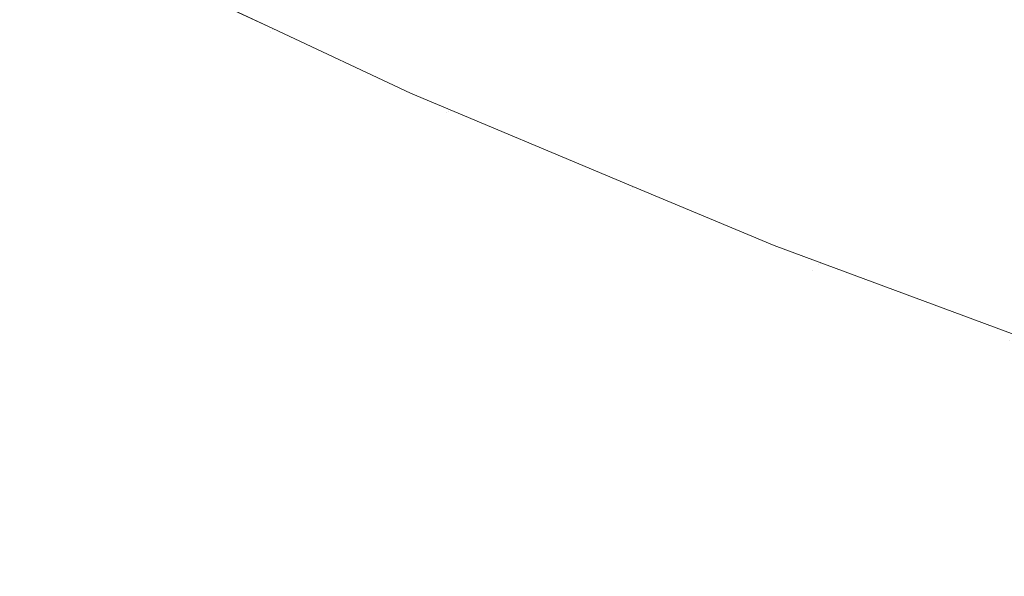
# Model space of a CAD drawing. Header units: centimetres. Extents: x -44.1 to 45.2, y 4.2 to 6.
# Tile 150 of 256: x -13.9838 to -13.9422, y 4.5193 to 4.5428. Entities that reach past the tile are written whole.
import ezdxf

# ---------------------------------------------------------------- set-up
doc = ezdxf.new("R2010")
doc.units = ezdxf.units.CM
doc.header["$LTSCALE"] = 2.54
doc.layers.add('Lucido design-1', color=7, linetype='Continuous')

# ---------------------------------------------------------------- blocks, each defined once
blk = doc.blocks.new('Gruppo-4-1')
at = {"color": 7, "linetype": 'Continuous', "lineweight": 9}
blk.add_3dface([(-43.924707, 5.900089, -2312.32217), (-43.924707, 4.300089, -2312.32217), (45.040209, 4.300089, -2312.32217), (45.040209, 5.900089, -2312.32217)], dxfattribs=at)
for points, invisible_edges in [([(-13.9731, 4.542432, -2313.02217), (-13.980394, 4.54586, -2313.02217), (-13.9814, 4.546333, -2312.82217), (-13.9731, 4.542432, -2312.82217)], 10), ([(-13.9731, 4.542432, -2312.82217), (-13.9814, 4.546333, -2312.82217), (-13.980377, 4.545859, -2312.81995)], 10), ([(-13.972478, 4.542862, -2312.810899), (-13.972717, 4.542678, -2312.813185), (-13.979972, 4.546152, -2312.813185), (-13.979723, 4.546331, -2312.810899)], 15), ([(-13.961108, 4.542641, -2312.792323), (-13.968438, 4.545954, -2312.792323), (-13.967656, 4.546553, -2312.789995), (-13.960355, 4.543253, -2312.789995)], 15), ([(-13.956727, 4.546197, -2312.780769), (-13.949344, 4.543052, -2312.780769), (-13.950304, 4.542224, -2312.783058), (-13.957726, 4.545386, -2312.783058)], 15), ([(-13.973253, 4.542269, -2313.026967), (-13.973348, 4.542195, -2313.028615), (-13.980625, 4.54568, -2313.028615), (-13.980526, 4.545751, -2313.026967)], 15), ([(-13.980526, 4.545751, -2313.026967), (-13.980457, 4.545801, -2313.025344), (-13.973186, 4.54232, -2313.025344), (-13.973253, 4.542269, -2313.026967)], 15), ([(-13.973186, 4.54232, -2313.025344), (-13.980457, 4.545801, -2313.025344), (-13.980394, 4.54586, -2313.02217)], 11), ([(-13.980394, 4.54586, -2313.02217), (-13.9731, 4.542432, -2313.02217), (-13.973186, 4.54232, -2313.025344)], 10), ([(-13.980377, 4.545859, -2312.81995), (-13.980297, 4.545917, -2312.817712), (-13.973032, 4.542438, -2312.817712), (-13.973109, 4.542379, -2312.81995)], 15), ([(-13.980377, 4.545859, -2312.81995), (-13.973109, 4.542379, -2312.81995), (-13.9731, 4.542432, -2312.82217)], 11), ([(-13.972902, 4.542537, -2312.815456), (-13.973032, 4.542438, -2312.817712), (-13.980297, 4.545917, -2312.817712), (-13.980162, 4.546014, -2312.815456)], 15), ([(-13.980162, 4.546014, -2312.815456), (-13.979972, 4.546152, -2312.813185), (-13.972717, 4.542678, -2312.813185), (-13.972902, 4.542537, -2312.815456)], 15), ([(-13.961801, 4.542079, -2312.794654), (-13.969158, 4.545404, -2312.794654), (-13.968438, 4.545954, -2312.792323), (-13.961108, 4.542641, -2312.792323)], 15), ([(-13.939737, 4.541849, -2312.776241), (-13.947246, 4.54486, -2312.776241), (-13.946109, 4.545839, -2312.774006), (-13.938647, 4.542848, -2312.774006)], 15), ([(-13.981115, 4.545326, -2313.033702), (-13.980918, 4.545468, -2313.031982), (-13.973631, 4.541979, -2313.031982), (-13.973821, 4.541833, -2313.033702)], 15), ([(-13.973474, 4.542099, -2313.030287), (-13.973631, 4.541979, -2313.031982), (-13.980918, 4.545468, -2313.031982), (-13.980755, 4.545586, -2313.030287)], 15), ([(-13.980755, 4.545586, -2313.030287), (-13.980625, 4.54568, -2313.028615), (-13.973348, 4.542195, -2313.028615), (-13.973474, 4.542099, -2313.030287)], 15), ([(-13.962434, 4.541565, -2312.796987), (-13.969814, 4.544901, -2312.796987), (-13.969158, 4.545404, -2312.794654), (-13.961801, 4.542079, -2312.794654)], 15), ([(-13.957726, 4.545386, -2312.783058), (-13.950304, 4.542224, -2312.783058), (-13.951206, 4.541448, -2312.78536), (-13.958664, 4.544625, -2312.78536)], 15), ([(-13.974306, 4.541462, -2313.03721), (-13.974603, 4.541235, -2313.038998), (-13.981924, 4.54474, -2313.038998), (-13.981616, 4.544963, -2313.03721)], 15), ([(-13.981616, 4.544963, -2313.03721), (-13.981347, 4.545158, -2313.035444), (-13.974046, 4.541661, -2313.035444), (-13.974306, 4.541462, -2313.03721)], 15), ([(-13.973821, 4.541833, -2313.033702), (-13.974046, 4.541661, -2313.035444), (-13.981347, 4.545158, -2313.035444), (-13.981115, 4.545326, -2313.033702)], 15), ([(-13.982272, 4.544489, -2313.040809), (-13.981924, 4.54474, -2313.038998), (-13.974603, 4.541235, -2313.038998), (-13.974939, 4.540977, -2313.040809)], 15), ([(-13.963007, 4.5411, -2312.799319), (-13.970409, 4.544446, -2312.799319), (-13.969814, 4.544901, -2312.796987), (-13.962434, 4.541565, -2312.796987)], 15), ([(-13.958664, 4.544625, -2312.78536), (-13.951206, 4.541448, -2312.78536), (-13.952048, 4.540722, -2312.787674), (-13.95954, 4.543914, -2312.787674)], 15), ([(-13.94077, 4.540902, -2312.778496), (-13.948324, 4.54393, -2312.778496), (-13.947246, 4.54486, -2312.776241), (-13.939737, 4.541849, -2312.776241)], 15), ([(-13.983094, 4.543894, -2313.044493), (-13.982661, 4.544207, -2313.042641), (-13.975315, 4.540689, -2313.042641), (-13.975733, 4.540369, -2313.044493)], 15), ([(-13.974939, 4.540977, -2313.040809), (-13.975315, 4.540689, -2313.042641), (-13.982661, 4.544207, -2313.042641), (-13.982272, 4.544489, -2313.040809)], 15), ([(-13.963521, 4.540683, -2312.801649), (-13.970942, 4.544038, -2312.801649), (-13.970409, 4.544446, -2312.799319), (-13.963007, 4.5411, -2312.799319)], 15), ([(-13.975733, 4.540369, -2313.044493), (-13.976195, 4.540016, -2313.046366), (-13.983572, 4.543548, -2313.046366), (-13.983094, 4.543894, -2313.044493)], 15), ([(-13.964374, 4.539991, -2312.806291), (-13.971827, 4.54336, -2312.806291), (-13.971414, 4.543676, -2312.803974), (-13.963976, 4.540314, -2312.803974)], 15), ([(-13.963976, 4.540314, -2312.803974), (-13.971414, 4.543676, -2312.803974), (-13.970942, 4.544038, -2312.801649), (-13.963521, 4.540683, -2312.801649)], 15), ([(-13.95954, 4.543914, -2312.787674), (-13.952048, 4.540722, -2312.787674), (-13.952831, 4.540047, -2312.789995), (-13.960355, 4.543253, -2312.789995)], 15), ([(-13.941747, 4.540006, -2312.780769), (-13.949344, 4.543052, -2312.780769), (-13.948324, 4.54393, -2312.778496), (-13.94077, 4.540902, -2312.778496)], 15), ([(-13.983572, 4.543548, -2313.046366), (-13.976195, 4.540016, -2313.046366), (-13.976701, 4.539628, -2313.048259), (-13.984096, 4.543169, -2313.048259)], 15), ([(-13.964715, 4.539714, -2312.8086), (-13.972181, 4.543089, -2312.8086), (-13.971827, 4.54336, -2312.806291), (-13.964374, 4.539991, -2312.806291)], 15), ([(-13.960355, 4.543253, -2312.789995), (-13.952831, 4.540047, -2312.789995), (-13.953555, 4.539423, -2312.792323), (-13.961108, 4.542641, -2312.792323)], 15), ([(-13.984096, 4.543169, -2313.048259), (-13.976701, 4.539628, -2313.048259), (-13.977254, 4.539205, -2313.05017), (-13.984669, 4.542755, -2313.05017)], 15), ([(-13.965231, 4.539295, -2312.813185), (-13.972717, 4.542678, -2312.813185), (-13.972478, 4.542862, -2312.810899), (-13.965, 4.539482, -2312.810899)], 15), ([(-13.965, 4.539482, -2312.810899), (-13.972478, 4.542862, -2312.810899), (-13.972181, 4.543089, -2312.8086), (-13.964715, 4.539714, -2312.8086)], 15), ([(-13.942667, 4.539163, -2312.783058), (-13.950304, 4.542224, -2312.783058), (-13.949344, 4.543052, -2312.780769), (-13.941747, 4.540006, -2312.780769)], 15), ([(-13.984669, 4.542755, -2313.05017), (-13.977254, 4.539205, -2313.05017), (-13.977856, 4.538745, -2313.052099), (-13.985291, 4.542305, -2313.052099)], 15), ([(-13.973186, 4.54232, -2313.025344), (-13.9731, 4.542432, -2313.02217), (-13.967267, 4.539691, -2313.02217)], 9), ([(-13.965609, 4.538989, -2312.81995), (-13.973109, 4.542379, -2312.81995), (-13.973032, 4.542438, -2312.817712), (-13.965534, 4.539049, -2312.817712)], 15), ([(-13.967267, 4.539691, -2312.82217), (-13.9731, 4.542432, -2312.82217), (-13.973109, 4.542379, -2312.81995)], 10), ([(-13.9731, 4.542432, -2312.82217), (-13.967267, 4.539691, -2312.82217), (-13.967267, 4.539691, -2313.02217), (-13.9731, 4.542432, -2313.02217)], 10), ([(-13.965534, 4.539049, -2312.817712), (-13.973032, 4.542438, -2312.817712), (-13.972902, 4.542537, -2312.815456), (-13.965409, 4.539151, -2312.815456)], 15), ([(-13.965409, 4.539151, -2312.815456), (-13.972902, 4.542537, -2312.815456), (-13.972717, 4.542678, -2312.813185), (-13.965231, 4.539295, -2312.813185)], 15), ([(-13.961108, 4.542641, -2312.792323), (-13.953555, 4.539423, -2312.792323), (-13.954221, 4.538849, -2312.794654), (-13.961801, 4.542079, -2312.794654)], 15), ([(-13.985291, 4.542305, -2313.052099), (-13.977856, 4.538745, -2313.052099), (-13.978507, 4.538246, -2313.054044), (-13.985965, 4.541817, -2313.054044)], 15), ([(-13.965961, 4.538703, -2313.030287), (-13.966112, 4.53858, -2313.031982), (-13.973631, 4.541979, -2313.031982), (-13.973474, 4.542099, -2313.030287)], 15), ([(-13.973474, 4.542099, -2313.030287), (-13.973348, 4.542195, -2313.028615), (-13.965839, 4.538802, -2313.028615), (-13.965961, 4.538703, -2313.030287)], 15), ([(-13.965747, 4.538876, -2313.026967), (-13.965839, 4.538802, -2313.028615), (-13.973348, 4.542195, -2313.028615), (-13.973253, 4.542269, -2313.026967)], 15), ([(-13.973253, 4.542269, -2313.026967), (-13.973186, 4.54232, -2313.025344), (-13.965683, 4.538928, -2313.025344), (-13.965747, 4.538876, -2313.026967)], 15), ([(-13.967267, 4.539691, -2313.02217), (-13.965683, 4.538928, -2313.025344), (-13.973186, 4.54232, -2313.025344)], 11), ([(-13.973109, 4.542379, -2312.81995), (-13.965609, 4.538989, -2312.81995), (-13.967267, 4.539691, -2312.82217)], 11), ([(-13.961801, 4.542079, -2312.794654), (-13.954221, 4.538849, -2312.794654), (-13.954829, 4.538325, -2312.796987), (-13.962434, 4.541565, -2312.796987)], 15), ([(-13.943531, 4.538371, -2312.78536), (-13.951206, 4.541448, -2312.78536), (-13.950304, 4.542224, -2312.783058), (-13.942667, 4.539163, -2312.783058)], 15), ([(-13.985965, 4.541817, -2313.054044), (-13.978507, 4.538246, -2313.054044), (-13.979209, 4.537708, -2313.056004), (-13.986693, 4.541291, -2313.056004)], 15), ([(-13.974306, 4.541462, -2313.03721), (-13.974046, 4.541661, -2313.035444), (-13.966511, 4.538256, -2313.035444), (-13.966762, 4.538053, -2313.03721)], 15), ([(-13.966295, 4.538432, -2313.033702), (-13.966511, 4.538256, -2313.035444), (-13.974046, 4.541661, -2313.035444), (-13.973821, 4.541833, -2313.033702)], 15), ([(-13.973821, 4.541833, -2313.033702), (-13.973631, 4.541979, -2313.031982), (-13.966112, 4.53858, -2313.031982), (-13.966295, 4.538432, -2313.033702)], 15), ([(-13.986693, 4.541291, -2313.056004), (-13.979209, 4.537708, -2313.056004), (-13.979965, 4.53713, -2313.057979), (-13.987475, 4.540726, -2313.057979)], 15), ([(-13.974939, 4.540977, -2313.040809), (-13.974603, 4.541235, -2313.038998), (-13.967049, 4.53782, -2313.038998), (-13.967372, 4.537557, -2313.040809)], 15), ([(-13.966762, 4.538053, -2313.03721), (-13.967049, 4.53782, -2313.038998), (-13.974603, 4.541235, -2313.038998), (-13.974306, 4.541462, -2313.03721)], 15), ([(-13.962434, 4.541565, -2312.796987), (-13.954829, 4.538325, -2312.796987), (-13.95538, 4.537851, -2312.799319), (-13.963007, 4.5411, -2312.799319)], 15), ([(-13.944338, 4.537631, -2312.787674), (-13.952048, 4.540722, -2312.787674), (-13.951206, 4.541448, -2312.78536), (-13.943531, 4.538371, -2312.78536)], 15), ([(-13.967372, 4.537557, -2313.040809), (-13.967735, 4.537263, -2313.042641), (-13.975315, 4.540689, -2313.042641), (-13.974939, 4.540977, -2313.040809)], 15), ([(-13.963007, 4.5411, -2312.799319), (-13.95538, 4.537851, -2312.799319), (-13.955873, 4.537425, -2312.801649), (-13.963521, 4.540683, -2312.801649)], 15), ([(-13.987475, 4.540726, -2313.057979), (-13.979965, 4.53713, -2313.057979), (-13.980775, 4.536509, -2313.059966), (-13.988314, 4.540119, -2313.059966)], 15), ([(-13.968138, 4.536936, -2313.044493), (-13.968583, 4.536575, -2313.046366), (-13.976195, 4.540016, -2313.046366), (-13.975733, 4.540369, -2313.044493)], 15), ([(-13.975733, 4.540369, -2313.044493), (-13.975315, 4.540689, -2313.042641), (-13.967735, 4.537263, -2313.042641), (-13.968138, 4.536936, -2313.044493)], 15), ([(-13.963521, 4.540683, -2312.801649), (-13.955873, 4.537425, -2312.801649), (-13.956311, 4.537048, -2312.803974), (-13.963976, 4.540314, -2312.803974)], 15), ([(-13.945089, 4.536943, -2312.789995), (-13.952831, 4.540047, -2312.789995), (-13.952048, 4.540722, -2312.787674), (-13.944338, 4.537631, -2312.787674)], 15), ([(-13.988314, 4.540119, -2313.059966), (-13.980775, 4.536509, -2313.059966), (-13.981642, 4.535846, -2313.061965), (-13.989211, 4.53947, -2313.061965)], 15), ([(-13.969071, 4.536179, -2313.048259), (-13.976701, 4.539628, -2313.048259), (-13.976195, 4.540016, -2313.046366), (-13.968583, 4.536575, -2313.046366)], 15), ([(-13.964374, 4.539991, -2312.806291), (-13.956693, 4.536719, -2312.806291), (-13.957021, 4.536436, -2312.8086), (-13.964715, 4.539714, -2312.8086)], 15), ([(-13.963976, 4.540314, -2312.803974), (-13.956311, 4.537048, -2312.803974), (-13.956693, 4.536719, -2312.806291), (-13.964374, 4.539991, -2312.806291)], 15), ([(-13.945783, 4.536307, -2312.792323), (-13.953555, 4.539423, -2312.792323), (-13.952831, 4.540047, -2312.789995), (-13.945089, 4.536943, -2312.789995)], 15), ([(-13.941747, 4.540006, -2312.780769), (-13.93394, 4.537067, -2312.780769), (-13.93482, 4.536208, -2312.783058), (-13.942667, 4.539163, -2312.783058)], 15), ([(-13.969604, 4.535747, -2313.05017), (-13.977254, 4.539205, -2313.05017), (-13.976701, 4.539628, -2313.048259), (-13.969071, 4.536179, -2313.048259)], 15), ([(-13.965683, 4.538928, -2313.025344), (-13.967267, 4.539691, -2313.02217), (-13.957871, 4.535753, -2313.02217)], 9), ([(-13.957871, 4.535753, -2313.02217), (-13.967267, 4.539691, -2313.02217), (-13.967267, 4.539691, -2312.82217), (-13.957871, 4.535753, -2312.82217)], 10), ([(-13.957871, 4.535753, -2312.82217), (-13.967267, 4.539691, -2312.82217), (-13.965609, 4.538989, -2312.81995)], 10), ([(-13.964715, 4.539714, -2312.8086), (-13.957021, 4.536436, -2312.8086), (-13.957296, 4.5362, -2312.810899), (-13.965, 4.539482, -2312.810899)], 15), ([(-13.989211, 4.53947, -2313.061965), (-13.981642, 4.535846, -2313.061965), (-13.982567, 4.535138, -2313.063974), (-13.990169, 4.538778, -2313.063974)], 15), ([(-13.970183, 4.535276, -2313.052099), (-13.977856, 4.538745, -2313.052099), (-13.977254, 4.539205, -2313.05017), (-13.969604, 4.535747, -2313.05017)], 15), ([(-13.965409, 4.539151, -2312.815456), (-13.957688, 4.535861, -2312.815456), (-13.957809, 4.535758, -2312.817712), (-13.965534, 4.539049, -2312.817712)], 15), ([(-13.965231, 4.539295, -2312.813185), (-13.957518, 4.536008, -2312.813185), (-13.957688, 4.535861, -2312.815456), (-13.965409, 4.539151, -2312.815456)], 15), ([(-13.965, 4.539482, -2312.810899), (-13.957296, 4.5362, -2312.810899), (-13.957518, 4.536008, -2312.813185), (-13.965231, 4.539295, -2312.813185)], 15), ([(-13.946421, 4.535722, -2312.794654), (-13.954221, 4.538849, -2312.794654), (-13.953555, 4.539423, -2312.792323), (-13.945783, 4.536307, -2312.792323)], 15), ([(-13.942667, 4.539163, -2312.783058), (-13.93482, 4.536208, -2312.783058), (-13.935645, 4.535402, -2312.78536), (-13.943531, 4.538371, -2312.78536)], 15), ([(-13.990169, 4.538778, -2313.063974), (-13.982567, 4.535138, -2313.063974), (-13.983551, 4.534384, -2313.06599), (-13.991188, 4.538041, -2313.06599)], 15), ([(-13.97081, 4.534767, -2313.054044), (-13.978507, 4.538246, -2313.054044), (-13.977856, 4.538745, -2313.052099), (-13.970183, 4.535276, -2313.052099)], 15), ([(-13.958218, 4.535405, -2313.030287), (-13.958364, 4.535279, -2313.031982), (-13.966112, 4.53858, -2313.031982), (-13.965961, 4.538703, -2313.030287)], 15), ([(-13.965961, 4.538703, -2313.030287), (-13.965839, 4.538802, -2313.028615), (-13.958102, 4.535505, -2313.028615), (-13.958218, 4.535405, -2313.030287)], 15), ([(-13.958102, 4.535505, -2313.028615), (-13.965839, 4.538802, -2313.028615), (-13.965747, 4.538876, -2313.026967)], 11), ([(-13.965747, 4.538876, -2313.026967), (-13.965683, 4.538928, -2313.025344), (-13.957952, 4.535634, -2313.025344)], 11), ([(-13.957952, 4.535634, -2313.025344), (-13.958102, 4.535505, -2313.028615), (-13.965747, 4.538876, -2313.026967)], 11), ([(-13.957871, 4.535753, -2313.02217), (-13.957952, 4.535634, -2313.025344), (-13.965683, 4.538928, -2313.025344)], 11), ([(-13.965534, 4.539049, -2312.817712), (-13.957809, 4.535758, -2312.817712), (-13.95788, 4.535696, -2312.81995), (-13.965609, 4.538989, -2312.81995)], 15), ([(-13.965609, 4.538989, -2312.81995), (-13.95788, 4.535696, -2312.81995), (-13.957871, 4.535753, -2312.82217)], 11), ([(-13.947004, 4.535188, -2312.796987), (-13.954829, 4.538325, -2312.796987), (-13.954221, 4.538849, -2312.794654), (-13.946421, 4.535722, -2312.794654)], 15), ([(-13.966762, 4.538053, -2313.03721), (-13.966511, 4.538256, -2313.035444), (-13.958748, 4.534948, -2313.035444), (-13.958989, 4.534741, -2313.03721)], 15), ([(-13.95854, 4.535127, -2313.033702), (-13.958748, 4.534948, -2313.035444), (-13.966511, 4.538256, -2313.035444), (-13.966295, 4.538432, -2313.033702)], 15), ([(-13.966295, 4.538432, -2313.033702), (-13.966112, 4.53858, -2313.031982), (-13.958364, 4.535279, -2313.031982), (-13.95854, 4.535127, -2313.033702)], 15), ([(-13.947531, 4.534704, -2312.799319), (-13.95538, 4.537851, -2312.799319), (-13.954829, 4.538325, -2312.796987), (-13.947004, 4.535188, -2312.796987)], 15), ([(-13.943531, 4.538371, -2312.78536), (-13.935645, 4.535402, -2312.78536), (-13.936416, 4.534648, -2312.787674), (-13.944338, 4.537631, -2312.787674)], 15), ([(-13.991188, 4.538041, -2313.06599), (-13.983551, 4.534384, -2313.06599), (-13.984596, 4.533584, -2313.068013), (-13.99227, 4.537258, -2313.068013)], 15), ([(-13.971487, 4.534218, -2313.056004), (-13.979209, 4.537708, -2313.056004), (-13.978507, 4.538246, -2313.054044), (-13.97081, 4.534767, -2313.054044)], 15), ([(-13.958989, 4.534741, -2313.03721), (-13.959264, 4.534503, -2313.038998), (-13.967049, 4.53782, -2313.038998), (-13.966762, 4.538053, -2313.03721)], 15), ([(-13.948004, 4.534271, -2312.801649), (-13.955873, 4.537425, -2312.801649), (-13.95538, 4.537851, -2312.799319), (-13.947531, 4.534704, -2312.799319)], 15), ([(-13.972215, 4.533627, -2313.057979), (-13.979965, 4.53713, -2313.057979), (-13.979209, 4.537708, -2313.056004), (-13.971487, 4.534218, -2313.056004)], 15), ([(-13.959575, 4.534235, -2313.040809), (-13.959924, 4.533935, -2313.042641), (-13.967735, 4.537263, -2313.042641), (-13.967372, 4.537557, -2313.040809)], 15), ([(-13.967372, 4.537557, -2313.040809), (-13.967049, 4.53782, -2313.038998), (-13.959264, 4.534503, -2313.038998), (-13.959575, 4.534235, -2313.040809)], 15), ([(-13.948424, 4.533886, -2312.803974), (-13.956311, 4.537048, -2312.803974), (-13.955873, 4.537425, -2312.801649), (-13.948004, 4.534271, -2312.801649)], 15), ([(-13.944338, 4.537631, -2312.787674), (-13.936416, 4.534648, -2312.787674), (-13.937133, 4.533948, -2312.789995), (-13.945089, 4.536943, -2312.789995)], 15), ([(-13.972996, 4.532993, -2313.059966), (-13.980775, 4.536509, -2313.059966), (-13.979965, 4.53713, -2313.057979), (-13.972215, 4.533627, -2313.057979)], 15), ([(-13.968138, 4.536936, -2313.044493), (-13.967735, 4.537263, -2313.042641), (-13.959924, 4.533935, -2313.042641), (-13.960311, 4.533601, -2313.044493)], 15), ([(-13.94879, 4.53355, -2312.806291), (-13.956693, 4.536719, -2312.806291), (-13.956311, 4.537048, -2312.803974), (-13.948424, 4.533886, -2312.803974)], 15), ([(-13.960311, 4.533601, -2313.044493), (-13.960738, 4.533233, -2313.046366), (-13.968583, 4.536575, -2313.046366), (-13.968138, 4.536936, -2313.044493)], 15), ([(-13.949104, 4.533262, -2312.8086), (-13.957021, 4.536436, -2312.8086), (-13.956693, 4.536719, -2312.806291), (-13.94879, 4.53355, -2312.806291)], 15), ([(-13.945089, 4.536943, -2312.789995), (-13.937133, 4.533948, -2312.789995), (-13.937796, 4.5333, -2312.792323), (-13.945783, 4.536307, -2312.792323)], 15), ([(-13.973831, 4.532315, -2313.061965), (-13.981642, 4.535846, -2313.061965), (-13.980775, 4.536509, -2313.059966), (-13.972996, 4.532993, -2313.059966)], 15), ([(-13.969071, 4.536179, -2313.048259), (-13.961207, 4.532829, -2313.048259), (-13.96172, 4.532388, -2313.05017), (-13.969604, 4.535747, -2313.05017)], 15), ([(-13.968583, 4.536575, -2313.046366), (-13.960738, 4.533233, -2313.046366), (-13.961207, 4.532829, -2313.048259), (-13.969071, 4.536179, -2313.048259)], 15), ([(-13.94958, 4.532826, -2312.813185), (-13.957518, 4.536008, -2312.813185), (-13.957296, 4.5362, -2312.810899), (-13.949367, 4.533021, -2312.810899)], 15), ([(-13.949367, 4.533021, -2312.810899), (-13.957296, 4.5362, -2312.810899), (-13.957021, 4.536436, -2312.8086), (-13.949104, 4.533262, -2312.8086)], 15), ([(-13.945783, 4.536307, -2312.792323), (-13.937796, 4.5333, -2312.792323), (-13.938405, 4.532704, -2312.794654), (-13.946421, 4.535722, -2312.794654)], 15), ([(-13.974722, 4.531592, -2313.063974), (-13.982567, 4.535138, -2313.063974), (-13.981642, 4.535846, -2313.061965), (-13.973831, 4.532315, -2313.061965)], 15), ([(-13.957952, 4.535634, -2313.025344), (-13.957871, 4.535753, -2313.02217), (-13.951898, 4.53325, -2313.02217)], 9), ([(-13.949927, 4.532508, -2312.81995), (-13.95788, 4.535696, -2312.81995), (-13.957809, 4.535758, -2312.817712), (-13.949859, 4.53257, -2312.817712)], 15), ([(-13.951898, 4.53325, -2312.82217), (-13.957871, 4.535753, -2312.82217), (-13.95788, 4.535696, -2312.81995)], 10), ([(-13.957871, 4.535753, -2312.82217), (-13.951898, 4.53325, -2312.82217), (-13.951898, 4.53325, -2313.02217), (-13.957871, 4.535753, -2313.02217)], 10), ([(-13.949859, 4.53257, -2312.817712), (-13.957809, 4.535758, -2312.817712), (-13.957688, 4.535861, -2312.815456), (-13.949744, 4.532676, -2312.815456)], 15), ([(-13.949744, 4.532676, -2312.815456), (-13.957688, 4.535861, -2312.815456), (-13.957518, 4.536008, -2312.813185), (-13.94958, 4.532826, -2312.813185)], 15), ([(-13.969604, 4.535747, -2313.05017), (-13.96172, 4.532388, -2313.05017), (-13.962276, 4.531908, -2313.052099), (-13.970183, 4.535276, -2313.052099)], 15), ([(-13.950252, 4.532211, -2313.030287), (-13.950391, 4.532083, -2313.031982), (-13.958364, 4.535279, -2313.031982), (-13.958218, 4.535405, -2313.030287)], 15), ([(-13.958218, 4.535405, -2313.030287), (-13.958102, 4.535505, -2313.028615), (-13.95014, 4.532313, -2313.028615), (-13.950252, 4.532211, -2313.030287)], 15), ([(-13.95014, 4.532313, -2313.028615), (-13.958102, 4.535505, -2313.028615), (-13.957952, 4.535634, -2313.025344), (-13.949996, 4.532445, -2313.025344)], 15), ([(-13.951898, 4.53325, -2313.02217), (-13.949996, 4.532445, -2313.025344), (-13.957952, 4.535634, -2313.025344)], 11), ([(-13.95788, 4.535696, -2312.81995), (-13.949927, 4.532508, -2312.81995), (-13.951898, 4.53325, -2312.82217)], 11), ([(-13.946421, 4.535722, -2312.794654), (-13.938405, 4.532704, -2312.794654), (-13.938962, 4.53216, -2312.796987), (-13.947004, 4.535188, -2312.796987)], 15), ([(-13.975671, 4.530822, -2313.06599), (-13.983551, 4.534384, -2313.06599), (-13.982567, 4.535138, -2313.063974), (-13.974722, 4.531592, -2313.063974)], 15), ([(-13.970183, 4.535276, -2313.052099), (-13.962276, 4.531908, -2313.052099), (-13.962879, 4.531388, -2313.054044), (-13.97081, 4.534767, -2313.054044)], 15), ([(-13.958989, 4.534741, -2313.03721), (-13.958748, 4.534948, -2313.035444), (-13.950759, 4.531746, -2313.035444), (-13.95099, 4.531534, -2313.03721)], 15), ([(-13.95056, 4.531928, -2313.033702), (-13.950759, 4.531746, -2313.035444), (-13.958748, 4.534948, -2313.035444), (-13.95854, 4.535127, -2313.033702)], 15), ([(-13.95854, 4.535127, -2313.033702), (-13.958364, 4.535279, -2313.031982), (-13.950391, 4.532083, -2313.031982), (-13.95056, 4.531928, -2313.033702)], 15), ([(-13.947004, 4.535188, -2312.796987), (-13.938962, 4.53216, -2312.796987), (-13.939466, 4.531668, -2312.799319), (-13.947531, 4.534704, -2312.799319)], 15), ([(-13.97081, 4.534767, -2313.054044), (-13.962879, 4.531388, -2313.054044), (-13.96353, 4.530828, -2313.056004), (-13.971487, 4.534218, -2313.056004)], 15), ([(-13.959575, 4.534235, -2313.040809), (-13.959264, 4.534503, -2313.038998), (-13.951254, 4.531292, -2313.038998), (-13.951552, 4.531019, -2313.040809)], 15), ([(-13.95099, 4.531534, -2313.03721), (-13.951254, 4.531292, -2313.038998), (-13.959264, 4.534503, -2313.038998), (-13.958989, 4.534741, -2313.03721)], 15), ([(-13.947531, 4.534704, -2312.799319), (-13.939466, 4.531668, -2312.799319), (-13.939918, 4.531226, -2312.801649), (-13.948004, 4.534271, -2312.801649)], 15), ([(-13.976678, 4.530005, -2313.068013), (-13.984596, 4.533584, -2313.068013), (-13.983551, 4.534384, -2313.06599), (-13.975671, 4.530822, -2313.06599)], 15), ([(-13.971487, 4.534218, -2313.056004), (-13.96353, 4.530828, -2313.056004), (-13.96423, 4.530225, -2313.057979), (-13.972215, 4.533627, -2313.057979)], 15), ([(-13.951552, 4.531019, -2313.040809), (-13.951886, 4.530713, -2313.042641), (-13.959924, 4.533935, -2313.042641), (-13.959575, 4.534235, -2313.040809)], 15), ([(-13.948004, 4.534271, -2312.801649), (-13.939918, 4.531226, -2312.801649), (-13.940319, 4.530835, -2312.803974), (-13.948424, 4.533886, -2312.803974)], 15), ([(-13.960311, 4.533601, -2313.044493), (-13.959924, 4.533935, -2313.042641), (-13.951886, 4.530713, -2313.042641), (-13.952257, 4.530372, -2313.044493)], 15), ([(-13.948424, 4.533886, -2312.803974), (-13.940319, 4.530835, -2312.803974), (-13.940669, 4.530493, -2312.806291), (-13.94879, 4.53355, -2312.806291)], 15), ([(-13.977745, 4.529139, -2313.07004), (-13.985704, 4.532736, -2313.07004), (-13.984596, 4.533584, -2313.068013), (-13.976678, 4.530005, -2313.068013)], 15), ([(-13.972215, 4.533627, -2313.057979), (-13.96423, 4.530225, -2313.057979), (-13.96498, 4.529578, -2313.059966), (-13.972996, 4.532993, -2313.059966)], 15), ([(-13.952257, 4.530372, -2313.044493), (-13.952666, 4.529997, -2313.046366), (-13.960738, 4.533233, -2313.046366), (-13.960311, 4.533601, -2313.044493)], 15), ([(-13.949104, 4.533262, -2312.8086), (-13.940969, 4.530199, -2312.8086), (-13.94122, 4.529954, -2312.810899), (-13.949367, 4.533021, -2312.810899)], 15), ([(-13.94879, 4.53355, -2312.806291), (-13.940669, 4.530493, -2312.806291), (-13.940969, 4.530199, -2312.8086), (-13.949104, 4.533262, -2312.8086)], 15), ([(-13.972996, 4.532993, -2313.059966), (-13.96498, 4.529578, -2313.059966), (-13.965783, 4.528886, -2313.061965), (-13.973831, 4.532315, -2313.061965)], 15), ([(-13.961207, 4.532829, -2313.048259), (-13.960738, 4.533233, -2313.046366), (-13.952666, 4.529997, -2313.046366), (-13.953116, 4.529585, -2313.048259)], 15), ([(-13.949996, 4.532445, -2313.025344), (-13.951898, 4.53325, -2313.02217), (-13.941746, 4.529494, -2313.02217)], 9), ([(-13.941746, 4.529494, -2313.02217), (-13.951898, 4.53325, -2313.02217), (-13.951898, 4.53325, -2312.82217), (-13.941746, 4.529494, -2312.82217)], 10), ([(-13.941746, 4.529494, -2312.82217), (-13.951898, 4.53325, -2312.82217), (-13.949927, 4.532508, -2312.81995)], 10), ([(-13.949367, 4.533021, -2312.810899), (-13.94122, 4.529954, -2312.810899), (-13.941423, 4.529755, -2312.813185), (-13.94958, 4.532826, -2312.813185)], 15), ([(-13.978874, 4.528223, -2313.072069), (-13.986875, 4.531839, -2313.072069), (-13.985704, 4.532736, -2313.07004), (-13.977745, 4.529139, -2313.07004)], 15), ([(-13.953116, 4.529585, -2313.048259), (-13.953607, 4.529135, -2313.05017), (-13.96172, 4.532388, -2313.05017), (-13.961207, 4.532829, -2313.048259)], 15), ([(-13.949996, 4.532445, -2313.025344), (-13.941821, 4.529367, -2313.025344), (-13.941958, 4.529233, -2313.028615), (-13.95014, 4.532313, -2313.028615)], 15), ([(-13.941746, 4.529494, -2313.02217), (-13.941821, 4.529367, -2313.025344), (-13.949996, 4.532445, -2313.025344)], 11), ([(-13.949859, 4.53257, -2312.817712), (-13.94169, 4.529495, -2312.817712), (-13.941755, 4.529431, -2312.81995), (-13.949927, 4.532508, -2312.81995)], 15), ([(-13.949927, 4.532508, -2312.81995), (-13.941755, 4.529431, -2312.81995), (-13.941746, 4.529494, -2312.82217)], 11), ([(-13.949744, 4.532676, -2312.815456), (-13.94158, 4.529602, -2312.815456), (-13.94169, 4.529495, -2312.817712), (-13.949859, 4.53257, -2312.817712)], 15), ([(-13.94958, 4.532826, -2312.813185), (-13.941423, 4.529755, -2312.813185), (-13.94158, 4.529602, -2312.815456), (-13.949744, 4.532676, -2312.815456)], 15), ([(-13.973831, 4.532315, -2313.061965), (-13.965783, 4.528886, -2313.061965), (-13.966639, 4.528148, -2313.063974), (-13.974722, 4.531592, -2313.063974)], 15), ([(-13.95414, 4.528646, -2313.052099), (-13.962276, 4.531908, -2313.052099), (-13.96172, 4.532388, -2313.05017), (-13.953607, 4.529135, -2313.05017)], 15), ([(-13.95056, 4.531928, -2313.033702), (-13.950391, 4.532083, -2313.031982), (-13.942198, 4.528998, -2313.031982), (-13.942359, 4.528841, -2313.033702)], 15), ([(-13.942198, 4.528998, -2313.031982), (-13.950391, 4.532083, -2313.031982), (-13.950252, 4.532211, -2313.030287)], 11), ([(-13.950252, 4.532211, -2313.030287), (-13.95014, 4.532313, -2313.028615), (-13.941958, 4.529233, -2313.028615)], 11), ([(-13.941958, 4.529233, -2313.028615), (-13.942198, 4.528998, -2313.031982), (-13.950252, 4.532211, -2313.030287)], 11), ([(-13.980066, 4.527256, -2313.074099), (-13.988112, 4.530892, -2313.074099), (-13.986875, 4.531839, -2313.072069), (-13.978874, 4.528223, -2313.072069)], 15), ([(-13.974722, 4.531592, -2313.063974), (-13.966639, 4.528148, -2313.063974), (-13.967551, 4.527363, -2313.06599), (-13.975671, 4.530822, -2313.06599)], 15), ([(-13.954718, 4.528116, -2313.054044), (-13.962879, 4.531388, -2313.054044), (-13.962276, 4.531908, -2313.052099), (-13.95414, 4.528646, -2313.052099)], 15), ([(-13.95099, 4.531534, -2313.03721), (-13.950759, 4.531746, -2313.035444), (-13.94255, 4.528655, -2313.035444), (-13.94277, 4.528439, -2313.03721)], 15), ([(-13.942359, 4.528841, -2313.033702), (-13.94255, 4.528655, -2313.035444), (-13.950759, 4.531746, -2313.035444), (-13.95056, 4.531928, -2313.033702)], 15), ([(-13.955342, 4.527545, -2313.056004), (-13.96353, 4.530828, -2313.056004), (-13.962879, 4.531388, -2313.054044), (-13.954718, 4.528116, -2313.054044)], 15), ([(-13.951552, 4.531019, -2313.040809), (-13.951254, 4.531292, -2313.038998), (-13.943022, 4.528193, -2313.038998), (-13.943307, 4.527914, -2313.040809)], 15), ([(-13.94277, 4.528439, -2313.03721), (-13.943022, 4.528193, -2313.038998), (-13.951254, 4.531292, -2313.038998), (-13.95099, 4.531534, -2313.03721)], 15), ([(-13.981322, 4.526236, -2313.076126), (-13.989415, 4.529895, -2313.076126), (-13.988112, 4.530892, -2313.074099), (-13.980066, 4.527256, -2313.074099)], 15), ([(-13.975671, 4.530822, -2313.06599), (-13.967551, 4.527363, -2313.06599), (-13.968518, 4.526529, -2313.068013), (-13.976678, 4.530005, -2313.068013)], 15), ([(-13.956012, 4.52693, -2313.057979), (-13.96423, 4.530225, -2313.057979), (-13.96353, 4.530828, -2313.056004), (-13.955342, 4.527545, -2313.056004)], 15), ([(-13.943307, 4.527914, -2313.040809), (-13.943626, 4.527603, -2313.042641), (-13.951886, 4.530713, -2313.042641), (-13.951552, 4.531019, -2313.040809)], 15), ([(-13.943981, 4.527256, -2313.044493), (-13.944372, 4.526874, -2313.046366), (-13.952666, 4.529997, -2313.046366), (-13.952257, 4.530372, -2313.044493)], 15), ([(-13.952257, 4.530372, -2313.044493), (-13.951886, 4.530713, -2313.042641), (-13.943626, 4.527603, -2313.042641), (-13.943981, 4.527256, -2313.044493)], 15), ([(-13.976678, 4.530005, -2313.068013), (-13.968518, 4.526529, -2313.068013), (-13.969544, 4.525645, -2313.07004), (-13.977745, 4.529139, -2313.07004)], 15), ([(-13.956732, 4.526271, -2313.059966), (-13.96498, 4.529578, -2313.059966), (-13.96423, 4.530225, -2313.057979), (-13.956012, 4.52693, -2313.057979)], 15), ([(-13.953116, 4.529585, -2313.048259), (-13.952666, 4.529997, -2313.046366), (-13.944372, 4.526874, -2313.046366), (-13.944801, 4.526455, -2313.048259)], 15), ([(-13.982643, 4.525164, -2313.078149), (-13.990787, 4.528845, -2313.078149), (-13.989415, 4.529895, -2313.076126), (-13.981322, 4.526236, -2313.076126)], 15), ([(-13.957501, 4.525566, -2313.061965), (-13.965783, 4.528886, -2313.061965), (-13.96498, 4.529578, -2313.059966), (-13.956732, 4.526271, -2313.059966)], 15), ([(-13.944801, 4.526455, -2313.048259), (-13.94527, 4.525996, -2313.05017), (-13.953607, 4.529135, -2313.05017), (-13.953116, 4.529585, -2313.048259)], 15), ([(-13.977745, 4.529139, -2313.07004), (-13.969544, 4.525645, -2313.07004), (-13.970629, 4.52471, -2313.072069), (-13.978874, 4.528223, -2313.072069)], 15), ([(-13.953607, 4.529135, -2313.05017), (-13.94527, 4.525996, -2313.05017), (-13.94578, 4.525498, -2313.052099), (-13.95414, 4.528646, -2313.052099)], 15), ([(-13.933791, 4.526032, -2313.031982), (-13.942198, 4.528998, -2313.031982), (-13.941958, 4.529233, -2313.028615), (-13.933562, 4.526271, -2313.028615)], 15), ([(-13.984031, 4.524038, -2313.080164), (-13.992227, 4.527742, -2313.080164), (-13.990787, 4.528845, -2313.078149), (-13.982643, 4.525164, -2313.078149)], 15), ([(-13.958321, 4.524814, -2313.063974), (-13.966639, 4.528148, -2313.063974), (-13.965783, 4.528886, -2313.061965), (-13.957501, 4.525566, -2313.061965)], 15), ([(-13.933944, 4.525872, -2313.033702), (-13.934125, 4.525683, -2313.035444), (-13.94255, 4.528655, -2313.035444), (-13.942359, 4.528841, -2313.033702)], 15), ([(-13.942359, 4.528841, -2313.033702), (-13.942198, 4.528998, -2313.031982), (-13.933791, 4.526032, -2313.031982), (-13.933944, 4.525872, -2313.033702)], 15), ([(-13.95414, 4.528646, -2313.052099), (-13.94578, 4.525498, -2313.052099), (-13.946332, 4.524959, -2313.054044), (-13.954718, 4.528116, -2313.054044)], 15), ([(-13.934335, 4.525464, -2313.03721), (-13.934575, 4.525213, -2313.038998), (-13.943022, 4.528193, -2313.038998), (-13.94277, 4.528439, -2313.03721)], 15), ([(-13.94277, 4.528439, -2313.03721), (-13.94255, 4.528655, -2313.035444), (-13.934125, 4.525683, -2313.035444), (-13.934335, 4.525464, -2313.03721)], 15), ([(-13.978874, 4.528223, -2313.072069), (-13.970629, 4.52471, -2313.072069), (-13.971775, 4.523723, -2313.074099), (-13.980066, 4.527256, -2313.074099)], 15), ([(-13.959195, 4.524013, -2313.06599), (-13.967551, 4.527363, -2313.06599), (-13.966639, 4.528148, -2313.063974), (-13.958321, 4.524814, -2313.063974)], 15), ([(-13.954718, 4.528116, -2313.054044), (-13.946332, 4.524959, -2313.054044), (-13.946927, 4.524377, -2313.056004), (-13.955342, 4.527545, -2313.056004)], 15), ([(-13.934847, 4.52493, -2313.040809), (-13.93515, 4.524613, -2313.042641), (-13.943626, 4.527603, -2313.042641), (-13.943307, 4.527914, -2313.040809)], 15), ([(-13.943307, 4.527914, -2313.040809), (-13.943022, 4.528193, -2313.038998), (-13.934575, 4.525213, -2313.038998), (-13.934847, 4.52493, -2313.040809)], 15), ([(-13.955342, 4.527545, -2313.056004), (-13.946927, 4.524377, -2313.056004), (-13.947568, 4.523751, -2313.057979), (-13.956012, 4.52693, -2313.057979)], 15), ([(-13.943981, 4.527256, -2313.044493), (-13.943626, 4.527603, -2313.042641), (-13.93515, 4.524613, -2313.042641), (-13.935488, 4.52426, -2313.044493)], 15), ([(-13.980066, 4.527256, -2313.074099), (-13.971775, 4.523723, -2313.074099), (-13.972982, 4.522683, -2313.076126), (-13.981322, 4.526236, -2313.076126)], 15), ([(-13.960122, 4.523163, -2313.068013), (-13.968518, 4.526529, -2313.068013), (-13.967551, 4.527363, -2313.06599), (-13.959195, 4.524013, -2313.06599)], 15), ([(-13.935488, 4.52426, -2313.044493), (-13.93586, 4.523871, -2313.046366), (-13.944372, 4.526874, -2313.046366), (-13.943981, 4.527256, -2313.044493)], 15), ([(-13.956012, 4.52693, -2313.057979), (-13.947568, 4.523751, -2313.057979), (-13.948255, 4.523079, -2313.059966), (-13.956732, 4.526271, -2313.059966)], 15), ([(-13.944801, 4.526455, -2313.048259), (-13.944372, 4.526874, -2313.046366), (-13.93586, 4.523871, -2313.046366), (-13.936269, 4.523445, -2313.048259)], 15), ([(-13.981322, 4.526236, -2313.076126), (-13.972982, 4.522683, -2313.076126), (-13.974251, 4.521589, -2313.078149), (-13.982643, 4.525164, -2313.078149)], 15), ([(-13.961105, 4.522262, -2313.07004), (-13.969544, 4.525645, -2313.07004), (-13.968518, 4.526529, -2313.068013), (-13.960122, 4.523163, -2313.068013)], 15), ([(-13.956732, 4.526271, -2313.059966), (-13.948255, 4.523079, -2313.059966), (-13.94899, 4.522361, -2313.061965), (-13.957501, 4.525566, -2313.061965)], 15), ([(-13.936269, 4.523445, -2313.048259), (-13.936715, 4.522979, -2313.05017), (-13.94527, 4.525996, -2313.05017), (-13.944801, 4.526455, -2313.048259)], 15), ([(-13.9372, 4.522472, -2313.052099), (-13.94578, 4.525498, -2313.052099), (-13.94527, 4.525996, -2313.05017), (-13.936715, 4.522979, -2313.05017)], 15), ([(-13.962145, 4.521309, -2313.072069), (-13.970629, 4.52471, -2313.072069), (-13.969544, 4.525645, -2313.07004), (-13.961105, 4.522262, -2313.07004)], 15), ([(-13.957501, 4.525566, -2313.061965), (-13.94899, 4.522361, -2313.061965), (-13.949774, 4.521595, -2313.063974), (-13.958321, 4.524814, -2313.063974)], 15), ([(-13.937726, 4.521923, -2313.054044), (-13.946332, 4.524959, -2313.054044), (-13.94578, 4.525498, -2313.052099), (-13.9372, 4.522472, -2313.052099)], 15), ([(-13.982643, 4.525164, -2313.078149), (-13.974251, 4.521589, -2313.078149), (-13.975585, 4.52044, -2313.080164), (-13.984031, 4.524038, -2313.080164)], 15), ([(-13.938293, 4.521331, -2313.056004), (-13.946927, 4.524377, -2313.056004), (-13.946332, 4.524959, -2313.054044), (-13.937726, 4.521923, -2313.054044)], 15), ([(-13.963243, 4.520302, -2313.074099), (-13.971775, 4.523723, -2313.074099), (-13.970629, 4.52471, -2313.072069), (-13.962145, 4.521309, -2313.072069)], 15), ([(-13.958321, 4.524814, -2313.063974), (-13.949774, 4.521595, -2313.063974), (-13.950608, 4.52078, -2313.06599), (-13.959195, 4.524013, -2313.06599)], 15), ([(-13.938903, 4.520694, -2313.057979), (-13.947568, 4.523751, -2313.057979), (-13.946927, 4.524377, -2313.056004), (-13.938293, 4.521331, -2313.056004)], 15), ([(-13.984031, 4.524038, -2313.080164), (-13.975585, 4.52044, -2313.080164), (-13.976983, 4.519235, -2313.08217), (-13.985486, 4.522857, -2313.08217)], 15), ([(-13.964399, 4.519242, -2313.076126), (-13.972982, 4.522683, -2313.076126), (-13.971775, 4.523723, -2313.074099), (-13.963243, 4.520302, -2313.074099)], 15), ([(-13.959195, 4.524013, -2313.06599), (-13.950608, 4.52078, -2313.06599), (-13.951494, 4.519914, -2313.068013), (-13.960122, 4.523163, -2313.068013)], 15), ([(-13.939557, 4.520011, -2313.059966), (-13.948255, 4.523079, -2313.059966), (-13.947568, 4.523751, -2313.057979), (-13.938903, 4.520694, -2313.057979)], 15), ([(-13.985486, 4.522857, -2313.08217), (-13.976983, 4.519235, -2313.08217), (-13.978447, 4.517973, -2313.084163), (-13.987009, 4.521621, -2313.084163)], 15), ([(-13.960122, 4.523163, -2313.068013), (-13.951494, 4.519914, -2313.068013), (-13.952433, 4.518997, -2313.07004), (-13.961105, 4.522262, -2313.07004)], 15), ([(-13.940256, 4.519281, -2313.061965), (-13.94899, 4.522361, -2313.061965), (-13.948255, 4.523079, -2313.059966), (-13.939557, 4.520011, -2313.059966)], 15), ([(-13.965616, 4.518127, -2313.078149), (-13.974251, 4.521589, -2313.078149), (-13.972982, 4.522683, -2313.076126), (-13.964399, 4.519242, -2313.076126)], 15), ([(-13.961105, 4.522262, -2313.07004), (-13.952433, 4.518997, -2313.07004), (-13.953427, 4.518026, -2313.072069), (-13.962145, 4.521309, -2313.072069)], 15), ([(-13.941003, 4.518501, -2313.063974), (-13.949774, 4.521595, -2313.063974), (-13.94899, 4.522361, -2313.061965), (-13.940256, 4.519281, -2313.061965)], 15), ([(-13.987009, 4.521621, -2313.084163), (-13.978447, 4.517973, -2313.084163), (-13.979977, 4.516655, -2313.086141), (-13.988601, 4.520329, -2313.086141)], 15), ([(-13.941797, 4.517672, -2313.06599), (-13.950608, 4.52078, -2313.06599), (-13.949774, 4.521595, -2313.063974), (-13.941003, 4.518501, -2313.063974)], 15), ([(-13.966894, 4.516955, -2313.080164), (-13.975585, 4.52044, -2313.080164), (-13.974251, 4.521589, -2313.078149), (-13.965616, 4.518127, -2313.078149)], 15), ([(-13.962145, 4.521309, -2313.072069), (-13.953427, 4.518026, -2313.072069), (-13.954475, 4.517002, -2313.074099), (-13.963243, 4.520302, -2313.074099)], 15), ([(-13.942641, 4.516791, -2313.068013), (-13.951494, 4.519914, -2313.068013), (-13.950608, 4.52078, -2313.06599), (-13.941797, 4.517672, -2313.06599)], 15), ([(-13.968234, 4.515727, -2313.08217), (-13.976983, 4.519235, -2313.08217), (-13.975585, 4.52044, -2313.080164), (-13.966894, 4.516955, -2313.080164)], 15), ([(-13.988601, 4.520329, -2313.086141), (-13.979977, 4.516655, -2313.086141), (-13.981574, 4.515278, -2313.088101), (-13.990263, 4.51898, -2313.088101)], 15), ([(-13.963243, 4.520302, -2313.074099), (-13.954475, 4.517002, -2313.074099), (-13.95558, 4.515922, -2313.076126), (-13.964399, 4.519242, -2313.076126)], 15), ([(-13.943535, 4.515858, -2313.07004), (-13.952433, 4.518997, -2313.07004), (-13.951494, 4.519914, -2313.068013), (-13.942641, 4.516791, -2313.068013)], 15)]:
    blk.add_3dface(points, dxfattribs=dict(at, invisible_edges=invisible_edges))
blk = doc.blocks.new('Gruppo-5-1')
at = {"color": 7}
blk.add_blockref('Gruppo-4-1', (0, 0), dxfattribs=at)

msp = doc.modelspace()

# ---------------------------------------------------------------- block references
at = {"layer": 'Lucido design-1', "color": 7}
msp.add_blockref('Gruppo-5-1', (0, 0), dxfattribs=at)

doc.saveas('drawing.dxf')
